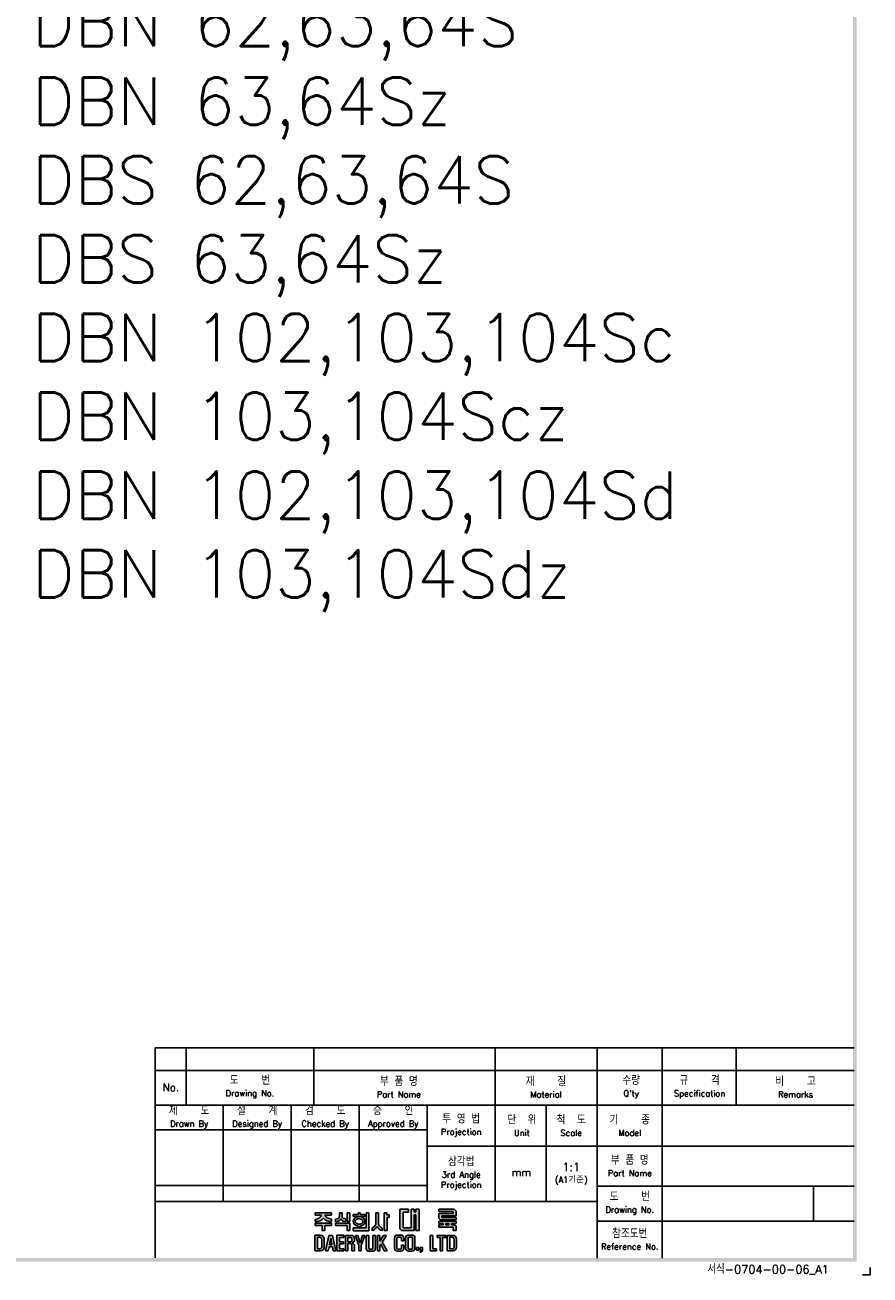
# Model space of a CAD drawing. Extents: x 2148 to 4086, y -907 to 1618.
# Tile 12 of 13: x 3639 to 4086, y 456 to 1117. Entities that reach past the tile are written whole.
import ezdxf

# ---------------------------------------------------------------- set-up
doc = ezdxf.new("R2010")
doc.units = 0
doc.header["$LTSCALE"] = 3
doc.header["$MEASUREMENT"] = 0
for name, color, linetype in [('di', 3, 'CONTINUOUS'), ('DIM', 3, 'CONTINUOUS'), ('dimtaxt', 3, 'CONTINUOUS'), ('dwg', 7, 'CONTINUOUS')]:
    doc.layers.add(name, color=color, linetype=linetype)
doc.styles.get("Standard").update_dxf_attribs({"font": 'romans.shx', "height": 3, "bigfont": 'ghs.shx'})

# ---------------------------------------------------------------- blocks, each defined once
blk = doc.blocks.new('도면서식 A1')
at = {"layer": 'di', "insert": (780.92, -2.61), "char_height": 2.2, "width": 38.8706, "attachment_point": 4}
blk.add_mtext('서식-0704-00-06_A1', dxfattribs=at)
blk = doc.blocks.new('대륙')
at = {"layer": 'dimtaxt'}
h = blk.add_hatch(color=256, dxfattribs=at)
edge = h.paths.add_edge_path()
edge.add_line((51.99, 12.18), (47.65, 12.18))
edge.add_line((47.65, 12.18), (47.65, 11.59))
edge.add_line((47.65, 11.59), (49.36, 11.59))
edge.add_ellipse((47.48, 11.55), major_axis=(1.89, 0.39), ratio=0.576936, start_angle=268.0794, end_angle=342.4305, ccw=False)
edge.add_line((47.64, 10.44), (47.64, 9.87))
edge.add_ellipse((47.59, 11.36), major_axis=(2.46, 0), ratio=0.608939, start_angle=-88.7913, end_angle=-24.3158)
edge.add_ellipse((52.06, 11.36), major_axis=(-2.46, 0), ratio=0.608939, start_angle=384.3158, end_angle=448.3061)
edge.add_line((51.99, 9.87), (51.99, 10.51))
edge.add_ellipse((52.11, 11.62), major_axis=(-1.91, 0.31), ratio=0.577613, start_angle=17.5125, end_angle=91.8636, ccw=False)
edge.add_line((50.24, 11.59), (51.99, 11.59))
edge.add_line((51.99, 11.59), (51.99, 12.18))
h.paths.add_polyline_path([(52, 9.48), (47.64, 9.48), (47.64, 8.87), (49.46, 8.87), (49.46, 7.49), (50.19, 7.49), (50.19, 8.88), (52, 8.88)])
edge = h.paths.add_edge_path()
edge.add_arc((55.25, 11.18), 0.45, 180, 220.7047, ccw=False)
edge.add_line((54.8, 11.18), (54.8, 12.18))
edge.add_line((54.8, 12.18), (54.06, 12.18))
edge.add_line((54.06, 12.18), (54.06, 11.18))
edge.add_arc((53.61, 11.18), 0.45, 319.2953, 360, ccw=False)
edge.add_spline(control_points=[(53.95, 10.89), (53.94, 10.88), (53.93, 10.87), (53.83, 10.76), (53.7, 10.68), (53.03, 10.51)], knot_values=[3.761053, 3.761053, 3.761053, 3.761053, 3.807132, 3.807132, 4.298097, 4.298097, 4.298097, 4.298097], degree=3, periodic=0)
edge.add_line((53.03, 10.51), (53.03, 9.85))
edge.add_spline(control_points=[(53.03, 9.85), (53.05, 9.85), (53.06, 9.85), (53.74, 9.96), (53.94, 10.08), (54.15, 10.22), (54.2, 10.3), (54.43, 10.6)], knot_values=[3.495949, 3.495949, 3.495949, 3.495949, 3.524444, 3.524444, 4.06832, 4.06832, 4.379503, 4.379503, 4.379503, 4.379503], degree=3, periodic=0)
edge.add_spline(control_points=[(54.43, 10.6), (54.65, 10.3), (54.71, 10.22), (54.92, 10.08), (55.12, 9.96), (55.75, 9.88), (55.78, 9.87), (55.8, 9.86)], knot_values=[3.495949, 3.495949, 3.495949, 3.495949, 3.807132, 3.807132, 4.351008, 4.351008, 4.402945, 4.402945, 4.402945, 4.402945], degree=3, periodic=0)
edge.add_line((55.8, 9.86), (55.8, 10.59))
edge.add_spline(control_points=[(55.8, 10.59), (55.78, 10.59), (55.76, 10.6), (55.19, 10.66), (55.03, 10.75), (54.92, 10.87), (54.91, 10.88), (54.91, 10.89)], knot_values=[3.761053, 3.761053, 3.761053, 3.761053, 3.81299, 3.81299, 4.356866, 4.356866, 4.402945, 4.402945, 4.402945, 4.402945], degree=3, periodic=0)
h.paths.add_polyline_path([(56.82, 9.48), (53.03, 9.48), (53.03, 8.87), (56.1, 8.87), (56.1, 7.49), (56.82, 7.49)])
h.paths.add_polyline_path([(56.82, 12.19), (56.1, 12.19), (56.1, 9.87), (56.82, 9.87)])
h.paths.add_polyline_path([(60.76, 11.76), (59.58, 11.76), (59.58, 12.19), (59.05, 12.19), (59.05, 11.76), (57.74, 11.76), (57.74, 11.21), (60.76, 11.21)])
edge = h.paths.add_edge_path()
edge.add_ellipse((59.26, 9.92), major_axis=(-1.56, 0), ratio=0.830145, start_angle=101.7462, end_angle=265.4383)
edge.add_line((59.38, 11.21), (59.13, 11.21))
edge.add_ellipse((59.26, 9.92), major_axis=(1.56, 0), ratio=0.830145, start_angle=94.5617, end_angle=259.6787)
edge.add_line((58.98, 8.65), (58.98, 8.2))
edge.add_line((58.98, 8.2), (59.58, 8.2))
edge.add_line((59.58, 8.2), (59.58, 8.65))
edge = h.paths.add_edge_path(flags=16)
edge.add_spline(control_points=[(60.26, 9.92), (60.26, 10.03), (60.22, 10.15), (60.06, 10.37), (59.93, 10.48), (59.59, 10.63), (59.39, 10.66), (58.99, 10.64), (58.8, 10.59), (58.5, 10.41), (58.39, 10.3), (58.27, 10.07), (58.25, 9.96), (58.28, 9.73), (58.34, 9.62), (58.54, 9.4), (58.69, 9.3), (59.06, 9.19), (59.26, 9.17), (59.65, 9.23), (59.83, 9.31), (60.09, 9.5), (60.18, 9.62), (60.25, 9.8), (60.26, 9.86), (60.26, 9.92)], knot_values=[0, 0, 0, 0, 0.543876, 0.543876, 1.087752, 1.087752, 1.631628, 1.631628, 2.175504, 2.175504, 2.71938, 2.71938, 3.263256, 3.263256, 3.807132, 3.807132, 4.351008, 4.351008, 4.894884, 4.894884, 5.43876, 5.43876, 5.982636, 5.982636, 6.283185, 6.283185, 6.283185, 6.283185], degree=3, periodic=0)
for points in [[(61.83, 12.19), (61.11, 12.19), (61.11, 8.2), (57.74, 8.2), (57.74, 7.47), (61.11, 7.47), (61.83, 7.47)], [(70.89, 12.38), (72.38, 12.38), (72.38, 13.12), (70.01, 13.12), (70.01, 8), (70.53, 7.49), (73.84, 7.49), (73.84, 11.66), (74.29, 11.66), (74.29, 7.49), (75.14, 7.49), (75.14, 13.12), (74.29, 13.12), (74.29, 12.42), (73.84, 12.42), (73.84, 13.12), (73.01, 13.12), (73.01, 8.23), (70.89, 8.23)]]:
    blk.add_hatch(color=256, dxfattribs=at).paths.add_polyline_path(points)
h = blk.add_hatch(color=256, dxfattribs=at)
edge = h.paths.add_edge_path()
edge.add_line((64.41, 12.18), (63.7, 12.18))
edge.add_line((63.7, 12.18), (63.7, 9.23))
edge.add_ellipse((62.86, 9.12), major_axis=(0.66, 0.841), ratio=0.672815, start_angle=218.7862, end_angle=304.0863, ccw=False)
edge.add_line((62.7, 8.19), (62.7, 7.51))
edge.add_ellipse((63.11, 8.54), major_axis=(0.964, 0.919), ratio=0.540942, start_angle=220.7961, end_angle=301.7505)
edge.add_ellipse((64.93, 8.53), major_axis=(-0.866, 0.919), ratio=0.569913, start_angle=58.7442, end_angle=145.288)
edge.add_line((65.35, 7.49), (65.35, 8.17))
edge.add_ellipse((65.18, 9.26), major_axis=(-0.67, 1.07), ratio=0.576723, start_angle=74.3826, end_angle=142.9847, ccw=False)
edge.add_line((64.41, 9.18), (64.41, 12.18))
h.paths.add_polyline_path([(66.65, 10.99), (67.26, 10.99), (67.26, 11.63), (66.64, 11.63), (66.64, 12.18), (65.92, 12.18), (65.92, 7.49), (66.65, 7.49)])
h = blk.add_hatch(color=256, dxfattribs=at)
h.paths.add_polyline_path([(84.17, 12.56), (84.17, 11.99), (80.38, 11.99), (80.38, 10.74), (80.81, 10.32), (84.92, 10.32), (84.92, 10.92), (81.19, 10.92), (81.19, 11.44), (84.92, 11.44), (84.92, 12.6), (84.39, 13.12), (80.36, 13.12), (80.36, 12.56)])
h.paths.add_polyline_path([(83.7, 9.41), (84.92, 9.41), (84.92, 9.97), (80.36, 9.97), (80.36, 9.41), (81.48, 9.41), (81.48, 9.04), (80.35, 9.04), (80.35, 8.42), (84.18, 8.42), (84.18, 7.49), (84.92, 7.49), (84.92, 8.64), (84.52, 9.04), (83.7, 9.04)])
h.paths.add_polyline_path([(83, 9.41), (82.23, 9.41), (82.23, 9.04), (83, 9.04)], flags=17)
h = blk.add_hatch(color=256, dxfattribs=at)
h.paths.add_polyline_path([(47.58, 6.25), (47.58, 2.12), (49.06, 2.12, 0.414214), (50.06, 3.12), (50.06, 5.25, 0.414214), (49.06, 6.25)])
h.paths.add_polyline_path([(48.9, 5.73, -0.414214), (49.4, 5.23), (49.4, 3.16, -0.414214), (48.9, 2.66), (48.23, 2.66), (48.23, 5.73)], flags=16)
h.paths.add_polyline_path([(50.42, 2.11), (51.1, 2.11), (51.31, 3.17), (52.21, 3.17), (52.42, 2.11), (53.1, 2.11), (52.25, 6.23), (51.27, 6.23)])
h.paths.add_polyline_path([(51.77, 5.49), (52.09, 3.74), (51.43, 3.74)], flags=16)
h.paths.add_polyline_path([(53.4, 2.11), (55.25, 2.11), (55.25, 2.66), (54.07, 2.66), (54.07, 3.99), (55.15, 3.99), (55.15, 4.52), (54.06, 4.52), (54.06, 5.7), (55.21, 5.7), (55.21, 6.25), (53.4, 6.25)])
h.paths.add_polyline_path([(55.67, 2.12), (56.33, 2.12), (56.33, 4.05), (56.93, 4.05, -0.414214), (57.33, 3.65), (57.33, 2.12), (58.02, 2.12), (58.02, 3.65, 0.276846), (57.45, 4.24, 0.25864), (58.02, 4.77), (58.02, 5.43, 0.414214), (57.22, 6.23), (55.67, 6.23)])
h.paths.add_polyline_path([(56.33, 5.71), (57.04, 5.71, -0.414214), (57.34, 5.41), (57.34, 4.86, -0.414214), (57.04, 4.56), (56.33, 4.56)], flags=16)
h.paths.add_polyline_path([(59.2, 3.57), (59.2, 2.11), (59.85, 2.11), (59.85, 3.58), (60.8, 6.24), (60.13, 6.24), (59.53, 4.27), (58.97, 6.24), (58.28, 6.24)])
h.paths.add_polyline_path([(61.13, 2.78, 0.414214), (61.88, 2.03), (62.85, 2.03, 0.414214), (63.6, 2.78), (63.6, 6.24), (62.93, 6.24), (62.93, 2.84, -0.414214), (62.68, 2.59), (62.07, 2.59, -0.414214), (61.82, 2.84), (61.82, 6.24), (61.13, 6.24)])
h.paths.add_polyline_path([(64.11, 2.12), (64.77, 2.12), (64.77, 3.42), (64.98, 3.87), (65.9, 2.12), (66.68, 2.12), (65.38, 4.46), (66.48, 6.23), (65.69, 6.23), (64.76, 4.66), (64.76, 6.23), (64.11, 6.23)])
h.paths.add_polyline_path([(68.62, 2.84, 0.414214), (69.42, 2.04), (70.32, 2.04, 0.414214), (71.12, 2.84), (71.12, 3.62), (70.47, 3.62), (70.47, 2.85, -0.414214), (70.17, 2.55), (69.58, 2.55, -0.414214), (69.28, 2.85), (69.28, 5.49, -0.414214), (69.58, 5.79), (70.16, 5.79, -0.414214), (70.46, 5.49), (70.46, 4.76), (71.12, 4.76), (71.12, 5.52, 0.414214), (70.32, 6.32), (69.42, 6.32, 0.414214), (68.62, 5.52)])
h.paths.add_polyline_path([(71.57, 2.84, 0.414214), (72.37, 2.04), (73.25, 2.04, 0.414214), (74.05, 2.84), (74.05, 5.52, 0.414214), (73.25, 6.32), (72.37, 6.32, 0.414214), (71.57, 5.52)])
h.paths.add_polyline_path([(72.23, 5.5, -0.414214), (72.53, 5.8), (73.09, 5.8, -0.414214), (73.39, 5.5), (73.39, 2.85, -0.414214), (73.09, 2.55), (72.53, 2.55, -0.414214), (72.23, 2.85)], flags=16)
h.paths.add_polyline_path([(74.42, 2.34), (75.05, 2.34), (75.05, 2.98), (74.42, 2.98)])
h.paths.add_polyline_path([(75.76, 2.34, -0.316213), (75.39, 2.07), (75.39, 1.77, 0.409412), (76.08, 2.47), (76.08, 2.98), (75.39, 2.98), (75.39, 2.34)])
h.paths.add_polyline_path([(78.08, 2.12), (79.79, 2.12), (79.79, 2.67), (78.75, 2.67), (78.75, 6.24), (78.08, 6.24)])
h.paths.add_polyline_path([(80.68, 2.12), (81.35, 2.12), (81.35, 5.7), (82.27, 5.7), (82.27, 6.24), (79.92, 6.24), (79.92, 5.7), (80.68, 5.7)])
h.paths.add_polyline_path([(82.59, 2.13), (84.07, 2.13, 0.414214), (85.07, 3.13), (85.07, 5.24, 0.414214), (84.07, 6.24), (82.59, 6.24)])
h.paths.add_polyline_path([(83.24, 5.73), (83.9, 5.73, -0.414214), (84.4, 5.23), (84.4, 3.15, -0.414214), (83.9, 2.65), (83.24, 2.65)], flags=16)
for p, q in [((47.64, 10.44), (47.64, 9.87)), ((47.65, 12.18), (51.99, 12.18)), ((47.65, 12.18), (47.65, 11.59)), ((47.65, 11.59), (49.36, 11.59)), ((51.99, 11.59), (50.24, 11.59)), ((51.99, 12.18), (51.99, 11.59)), ((51.99, 10.51), (51.99, 9.87)), ((53.03, 9.85), (53.03, 10.51)), ((54.06, 12.18), (54.8, 12.18)), ((54.06, 12.18), (54.06, 11.18)), ((54.8, 12.18), (54.8, 11.18)), ((55.8, 9.86), (55.8, 10.59)), ((56.82, 12.19), (56.1, 12.19)), ((56.1, 12.19), (56.1, 9.87)), ((56.82, 12.19), (56.82, 9.87)), ((57.74, 11.76), (59.05, 11.76)), ((57.74, 11.21), (57.74, 11.76)), ((60.76, 11.21), (57.74, 11.21)), ((59.05, 11.76), (59.05, 12.19)), ((59.05, 12.19), (59.58, 12.19)), ((59.58, 12.19), (59.58, 11.76)), ((59.58, 11.76), (60.76, 11.76)), ((60.76, 11.76), (60.76, 11.21)), ((61.11, 12.19), (61.11, 8.2)), ((61.83, 12.19), (61.11, 12.19)), ((61.83, 7.47), (61.83, 12.19)), ((63.7, 12.18), (64.41, 12.18)), ((63.7, 12.18), (63.7, 9.23)), ((64.41, 12.18), (64.41, 9.18)), ((65.92, 7.49), (65.92, 12.18)), ((65.92, 12.18), (66.64, 12.18)), ((66.64, 12.18), (66.64, 11.63)), ((66.64, 11.63), (67.26, 11.63)), ((66.65, 10.99), (66.65, 7.49)), ((67.26, 10.99), (66.65, 10.99)), ((67.26, 11.63), (67.26, 10.99)), ((70.01, 13.12), (70.01, 8)), ((70.01, 13.12), (72.38, 13.12)), ((70.89, 12.38), (70.89, 8.23)), ((70.89, 12.38), (72.38, 12.38)), ((72.38, 13.12), (72.38, 12.38)), ((73.01, 13.12), (73.01, 8.23)), ((73.01, 13.12), (73.84, 13.12)), ((73.84, 13.12), (73.84, 12.42)), ((73.84, 12.42), (74.29, 12.42)), ((73.84, 11.66), (73.84, 7.49)), ((73.84, 11.66), (74.29, 11.66)), ((74.29, 13.12), (75.14, 13.12)), ((74.29, 13.12), (74.29, 12.42)), ((74.29, 11.66), (74.29, 7.49)), ((75.14, 13.12), (75.14, 7.49)), ((80.36, 13.12), (84.39, 13.12)), ((80.36, 12.56), (80.36, 13.12)), ((80.36, 12.56), (84.17, 12.56)), ((80.36, 9.97), (84.92, 9.97)), ((80.36, 9.97), (80.36, 9.41)), ((80.38, 11.99), (84.17, 11.99)), ((80.38, 11.99), (80.38, 10.74)), ((80.81, 10.32), (80.38, 10.74)), ((80.81, 10.32), (84.92, 10.32)), ((81.19, 11.44), (84.92, 11.44)), ((81.19, 11.44), (81.19, 10.92)), ((81.19, 10.92), (84.92, 10.92)), ((84.17, 12.56), (84.17, 11.99)), ((84.92, 12.6), (84.39, 13.12)), ((84.92, 12.6), (84.92, 11.44)), ((84.92, 10.92), (84.92, 10.32)), ((84.92, 9.97), (84.92, 9.41)), ((47.64, 9.48), (52, 9.48)), ((47.64, 8.87), (47.64, 9.48)), ((49.46, 8.87), (47.64, 8.87)), ((49.46, 7.49), (49.46, 8.87)), ((50.19, 7.49), (49.46, 7.49)), ((50.19, 8.88), (50.19, 7.49)), ((52, 8.88), (50.19, 8.88)), ((52, 9.48), (52, 8.88)), ((53.03, 9.48), (56.82, 9.48)), ((53.03, 8.87), (53.03, 9.48)), ((56.1, 8.87), (53.03, 8.87)), ((56.82, 9.87), (56.1, 9.87)), ((56.1, 7.49), (56.1, 8.87)), ((56.82, 7.49), (56.1, 7.49)), ((56.82, 9.48), (56.82, 7.49)), ((57.74, 8.2), (61.11, 8.2)), ((57.74, 7.47), (57.74, 8.2)), ((61.11, 7.47), (57.74, 7.47)), ((58.98, 8.2), (58.98, 8.65)), ((59.58, 8.65), (59.58, 8.2)), ((61.11, 7.47), (61.83, 7.47)), ((62.7, 7.51), (62.7, 8.19)), ((65.35, 7.49), (65.35, 8.17)), ((66.65, 7.49), (65.92, 7.49)), ((70.53, 7.49), (70.01, 8)), ((73.84, 7.49), (70.53, 7.49)), ((73.01, 8.23), (70.89, 8.23)), ((75.14, 7.49), (74.29, 7.49)), ((80.35, 9.04), (81.48, 9.04)), ((80.35, 9.04), (80.35, 8.42)), ((80.35, 8.42), (84.18, 8.42)), ((80.36, 9.41), (81.48, 9.41)), ((81.48, 9.41), (81.48, 9.04)), ((82.23, 9.41), (83, 9.41)), ((82.23, 9.41), (82.23, 9.04)), ((82.23, 9.04), (83, 9.04)), ((83, 9.41), (83, 9.04)), ((83.7, 9.41), (84.92, 9.41)), ((83.7, 9.41), (83.7, 9.04)), ((83.7, 9.04), (84.52, 9.04)), ((84.18, 8.42), (84.18, 7.49)), ((84.92, 7.49), (84.18, 7.49)), ((84.92, 8.64), (84.52, 9.04)), ((84.92, 8.64), (84.92, 7.49)), ((47.58, 6.25), (47.58, 2.12)), ((47.58, 6.25), (49.06, 6.25)), ((48.23, 5.73), (48.23, 2.66)), ((48.9, 5.73), (48.23, 5.73)), ((49.4, 3.16), (49.4, 5.23)), ((50.06, 5.25), (50.06, 3.12)), ((51.27, 6.23), (50.42, 2.11)), ((52.25, 6.23), (51.27, 6.23)), ((51.77, 5.49), (51.43, 3.74)), ((51.43, 3.74), (52.09, 3.74)), ((52.09, 3.74), (51.77, 5.49)), ((53.1, 2.11), (52.25, 6.23)), ((55.21, 6.25), (53.4, 6.25)), ((53.4, 6.25), (53.4, 2.11)), ((54.06, 5.7), (55.21, 5.7)), ((54.06, 4.52), (54.06, 5.7)), ((55.15, 4.52), (54.06, 4.52)), ((54.07, 3.99), (55.15, 3.99)), ((54.07, 2.66), (54.07, 3.99)), ((55.15, 3.99), (55.15, 4.52)), ((55.21, 5.7), (55.21, 6.25)), ((55.67, 6.23), (55.67, 2.12)), ((57.22, 6.23), (55.67, 6.23)), ((56.33, 5.71), (56.33, 4.56)), ((57.04, 5.71), (56.33, 5.71)), ((56.33, 4.56), (57.04, 4.56)), ((56.33, 2.12), (56.33, 4.05)), ((56.33, 4.05), (56.93, 4.05)), ((57.33, 3.65), (57.33, 2.12)), ((57.34, 4.86), (57.34, 5.41)), ((58.02, 4.77), (58.02, 5.43)), ((58.02, 2.12), (58.02, 3.65)), ((58.97, 6.24), (58.28, 6.24)), ((58.28, 6.24), (59.2, 3.57)), ((59.53, 4.27), (58.97, 6.24)), ((59.2, 3.57), (59.2, 2.11)), ((60.13, 6.24), (59.53, 4.27)), ((59.85, 3.58), (60.8, 6.24)), ((59.85, 2.11), (59.85, 3.58)), ((60.8, 6.24), (60.13, 6.24)), ((61.13, 6.24), (61.13, 2.78)), ((61.82, 6.24), (61.13, 6.24)), ((61.82, 2.84), (61.82, 6.24)), ((62.93, 2.84), (62.93, 6.24)), ((62.93, 6.24), (63.6, 6.24)), ((63.6, 6.24), (63.6, 2.78)), ((64.11, 2.12), (64.11, 6.23)), ((64.11, 6.23), (64.76, 6.23)), ((64.76, 4.66), (65.69, 6.23)), ((64.76, 6.23), (64.76, 4.66)), ((64.98, 3.87), (64.77, 3.42)), ((64.77, 3.42), (64.77, 2.12)), ((65.9, 2.12), (64.98, 3.87)), ((66.48, 6.23), (65.38, 4.46)), ((65.38, 4.46), (66.68, 2.12)), ((65.69, 6.23), (66.48, 6.23)), ((68.62, 2.84), (68.62, 5.52)), ((69.28, 5.49), (69.28, 2.85)), ((70.32, 6.32), (69.42, 6.32)), ((70.16, 5.79), (69.58, 5.79)), ((70.46, 4.76), (70.46, 5.49)), ((71.12, 4.76), (70.46, 4.76)), ((70.47, 3.62), (70.47, 2.85)), ((71.12, 3.62), (70.47, 3.62)), ((71.12, 5.52), (71.12, 4.76)), ((71.12, 2.84), (71.12, 3.62)), ((71.57, 2.84), (71.57, 5.52)), ((72.23, 5.5), (72.23, 2.85)), ((73.25, 6.32), (72.37, 6.32)), ((73.09, 5.8), (72.53, 5.8)), ((73.39, 2.85), (73.39, 5.5)), ((74.05, 5.52), (74.05, 2.84)), ((78.08, 6.24), (78.08, 2.12)), ((78.75, 6.24), (78.08, 6.24)), ((78.75, 2.67), (78.75, 6.24)), ((82.27, 6.24), (79.92, 6.24)), ((79.92, 6.24), (79.92, 5.7)), ((79.92, 5.7), (80.68, 5.7)), ((80.68, 5.7), (80.68, 2.12)), ((81.35, 2.12), (81.35, 5.7)), ((81.35, 5.7), (82.27, 5.7)), ((82.27, 5.7), (82.27, 6.24)), ((82.59, 6.24), (82.59, 2.13)), ((84.07, 6.24), (82.59, 6.24)), ((83.24, 2.65), (83.24, 5.73)), ((83.24, 5.73), (83.9, 5.73)), ((84.4, 3.15), (84.4, 5.23)), ((85.07, 3.13), (85.07, 5.24)), ((47.58, 2.12), (49.06, 2.12)), ((48.23, 2.66), (48.9, 2.66)), ((50.42, 2.11), (51.1, 2.11)), ((51.1, 2.11), (51.31, 3.17)), ((51.31, 3.17), (52.21, 3.17)), ((52.21, 3.17), (52.42, 2.11)), ((52.42, 2.11), (53.1, 2.11)), ((53.4, 2.11), (55.25, 2.11)), ((55.25, 2.66), (54.07, 2.66)), ((55.25, 2.11), (55.25, 2.66)), ((55.67, 2.12), (56.33, 2.12)), ((57.33, 2.12), (58.02, 2.12)), ((59.2, 2.11), (59.85, 2.11)), ((62.85, 2.03), (61.88, 2.03)), ((62.68, 2.59), (62.07, 2.59)), ((64.77, 2.12), (64.11, 2.12)), ((66.68, 2.12), (65.9, 2.12)), ((70.32, 2.04), (69.42, 2.04)), ((70.17, 2.55), (69.58, 2.55)), ((73.25, 2.04), (72.37, 2.04)), ((73.09, 2.55), (72.53, 2.55)), ((74.42, 2.98), (74.42, 2.34)), ((75.05, 2.98), (74.42, 2.98)), ((75.05, 2.34), (74.42, 2.34)), ((75.05, 2.98), (75.05, 2.34)), ((75.39, 2.98), (75.39, 2.34)), ((76.08, 2.98), (75.39, 2.98)), ((75.76, 2.34), (75.39, 2.34)), ((75.39, 2.07), (75.39, 1.77)), ((76.08, 2.98), (76.08, 2.47)), ((78.08, 2.12), (79.79, 2.12)), ((79.79, 2.67), (78.75, 2.67)), ((79.79, 2.12), (79.79, 2.67)), ((80.68, 2.12), (81.35, 2.12)), ((82.59, 2.13), (84.07, 2.13)), ((83.9, 2.65), (83.24, 2.65))]:
    blk.add_line(p, q, dxfattribs=at)
for centre, radius, start, end in [((53.61, 11.18), 0.45, 319.2953, 360), ((55.25, 11.18), 0.45, 180, 220.7047), ((48.9, 5.23), 0.5, 0, 90), ((49.06, 5.25), 1, 0, 90), ((57.22, 4.85), 0.8, 270, 270), ((56.93, 3.65), 0.4, 0, 90), ((57.04, 5.41), 0.3, 0, 90), ((57.04, 4.86), 0.3, 270, 0), ((57.22, 5.43), 0.8, 0, 90), ((57.26, 5.02), 0.8, 283.6828, 341.6876), ((57.24, 3.47), 0.8, 12.921, 74.819), ((69.42, 5.52), 0.8, 90, 180), ((69.58, 5.49), 0.3, 90, 180), ((70.16, 5.49), 0.3, 0, 90), ((70.32, 5.52), 0.8, 0, 90), ((72.37, 5.52), 0.8, 90, 180), ((72.53, 5.5), 0.3, 90, 180), ((73.09, 5.5), 0.3, 0, 90), ((73.25, 5.52), 0.8, 0, 90), ((83.9, 5.23), 0.5, 0, 90), ((84.07, 5.24), 1, 0, 90), ((48.9, 3.16), 0.5, 270, 0), ((49.06, 3.12), 1, 270, 0), ((61.88, 2.78), 0.75, 180, 270), ((62.07, 2.84), 0.25, 180, 270), ((62.68, 2.84), 0.25, 270, 0), ((62.85, 2.78), 0.75, 270, 0), ((69.42, 2.84), 0.8, 180, 270), ((69.58, 2.85), 0.3, 180, 270), ((70.17, 2.85), 0.3, 270, 0), ((70.32, 2.84), 0.8, 270, 0), ((72.37, 2.84), 0.8, 180, 270), ((72.53, 2.85), 0.3, 180, 270), ((73.09, 2.85), 0.3, 270, 0), ((73.25, 2.84), 0.8, 270, 0), ((75.38, 2.47), 0.7, 270.9408, 0), ((75.38, 2.47), 0.4, 271.6466, 341.8371), ((83.9, 3.15), 0.5, 270, 0), ((84.07, 3.13), 1, 270, 0)]:
    blk.add_arc(centre, radius, start, end, dxfattribs=at)
for centre, major_axis, ratio, start_param, end_param in [((47.48, 11.55), (1.89, 0.39), 0.576936, 4.678869, 5.97654), ((47.59, 11.36), (-2.46, 0), 0.608939, 1.591893, 2.717202), ((59.26, 9.92), (1.56, 0), 0.830145, 1.650413, 4.532248), ((59.26, 9.92), (-1.56, 0), 0.830145, 1.775806, 4.632772), ((62.86, 9.12), (0.66, 0.841), 0.672815, 3.81854, 5.307307), ((63.11, 8.54), (0.964, 0.919), 0.540942, 3.853619, 5.26654)]:
    blk.add_ellipse(centre, major_axis=major_axis, ratio=ratio, start_param=start_param, end_param=end_param, dxfattribs=at)
at = {"layer": 'dimtaxt', "extrusion": (0, 0, -1)}
for centre, major_axis, ratio, start_param, end_param in [((52.06, 11.36), (-2.46, 0), 0.608939, -1.541231, -0.42439), ((52.11, 11.62), (-1.91, 0.31), 0.577613, 4.679864, 5.977535), ((64.93, 8.53), (-0.866, 0.919), 0.569913, 3.747431, 5.257905), ((65.18, 9.26), (-0.67, 1.07), 0.576723, 3.787632, 4.984965)]:
    blk.add_ellipse(centre, major_axis=major_axis, ratio=ratio, start_param=start_param, end_param=end_param, dxfattribs=at)
at = {"layer": 'dimtaxt'}
for points, knots in [([(53.95, 10.89), (53.94, 10.88), (53.93, 10.87), (53.83, 10.76), (53.7, 10.68), (53.03, 10.51)], [3.7610527, 3.7610527, 3.7610527, 3.7610527, 3.8071317, 3.8071317, 4.2980967, 4.2980967, 4.2980967, 4.2980967]), ([(54.43, 10.6), (54.2, 10.3), (54.15, 10.22), (53.94, 10.08), (53.74, 9.96), (53.06, 9.85), (53.05, 9.85), (53.03, 9.85)], [3.4959493, 3.4959493, 3.4959493, 3.4959493, 3.8071317, 3.8071317, 4.3510077, 4.3510077, 4.3795026, 4.3795026, 4.3795026, 4.3795026]), ([(54.43, 10.6), (54.65, 10.3), (54.71, 10.22), (54.92, 10.08), (55.12, 9.96), (55.75, 9.88), (55.78, 9.87), (55.8, 9.86)], [3.4959493, 3.4959493, 3.4959493, 3.4959493, 3.8071317, 3.8071317, 4.3510077, 4.3510077, 4.4029453, 4.4029453, 4.4029453, 4.4029453]), ([(54.91, 10.89), (54.91, 10.88), (54.92, 10.87), (55.03, 10.75), (55.19, 10.66), (55.76, 10.6), (55.78, 10.59), (55.8, 10.59)], [3.7610527, 3.7610527, 3.7610527, 3.7610527, 3.8071317, 3.8071317, 4.3510077, 4.3510077, 4.4029453, 4.4029453, 4.4029453, 4.4029453]), ([(60.26, 9.92), (60.26, 10.03), (60.22, 10.15), (60.06, 10.37), (59.93, 10.48), (59.59, 10.63), (59.39, 10.66), (58.99, 10.64), (58.8, 10.59), (58.5, 10.41), (58.39, 10.3), (58.27, 10.07), (58.25, 9.96), (58.28, 9.73), (58.34, 9.62), (58.54, 9.4), (58.69, 9.3), (59.06, 9.19), (59.26, 9.17), (59.65, 9.23), (59.83, 9.31), (60.09, 9.5), (60.18, 9.62), (60.25, 9.8), (60.26, 9.86), (60.26, 9.92)], [0, 0, 0, 0, 0.543876, 0.543876, 1.087752, 1.087752, 1.631628, 1.631628, 2.175504, 2.175504, 2.71938, 2.71938, 3.263256, 3.263256, 3.807132, 3.807132, 4.351008, 4.351008, 4.894884, 4.894884, 5.43876, 5.43876, 5.982636, 5.982636, 6.283185, 6.283185, 6.283185, 6.283185])]:
    blk.add_open_spline(points, degree=3, knots=knots, dxfattribs=at)

msp = doc.modelspace()

# ---------------------------------------------------------------- linework, layer by layer
at = {"layer": 'di'}
for p in [(4086.457, 459.831), (4082.457, 455.831)]:
    msp.add_line(p, (4086.457, 455.831), dxfattribs=at)
at = {"layer": 'dimtaxt'}
for p, q in [((4078.128, 576.038), (3708.128, 576.038)), ((3708.128, 576.038), (3708.128, 464.831)), ((3724.573, 545.999), (3724.573, 575.999)), ((3792.128, 546.038), (3792.128, 576.038)), ((3888.128, 546.038), (3888.128, 576.038)), ((3942.128, 546.038), (3942.128, 576.038)), ((3976.51, 546.038), (3976.51, 576.038)), ((4015.592, 546.038), (4015.592, 576.038)), ((4078.128, 564.038), (3708.128, 564.038)), ((3744.128, 494.793), (3744.128, 545.706)), ((3780.128, 494.793), (3780.128, 545.706)), ((3816.128, 494.793), (3816.128, 545.706)), ((3852.128, 494.793), (3852.128, 545.706)), ((3888.128, 494.793), (3888.128, 545.706)), ((3915.128, 494.793), (3915.128, 545.706)), ((3942.128, 464.757), (3942.128, 545.706)), ((3976.51, 464.757), (3976.51, 545.706)), ((3852.128, 532.656), (3708.211, 532.656)), ((4078.128, 523.98), (3852.128, 523.98)), ((3852.128, 503.243), (3708.255, 503.243)), ((4078.128, 502.764), (3942.128, 502.764)), ((4056.51, 484.287), (4056.51, 502.764)), ((3942.128, 494.793), (3708.128, 494.793)), ((4078.128, 484.287), (3942.128, 484.287))]:
    msp.add_line(p, q, dxfattribs=at)
at = {"layer": 'dwg'}
msp.add_line((4078.128, 545.706), (3708.128, 545.706), dxfattribs=at)
for points in [[(4079.457, 1610.831), (4077.457, 1608.831), (4079.457, 462.831), (4077.457, 464.831)], [(3708.457, 546.006), (3708.457, 545.406), (4077.628, 546.006), (4077.628, 545.406)], [(4079.457, 462.831), (4077.457, 464.831), (2447.457, 462.831), (2449.457, 464.831)]]:
    msp.add_trace(points, dxfattribs=at)

# ---------------------------------------------------------------- block references
at = {"layer": 'di', "xscale": 2, "yscale": 2, "zscale": 2}
msp.add_blockref('대륙', (3697.559, 464.333), dxfattribs=at)
at = {"layer": 'dwg', "xscale": 2, "yscale": 2, "zscale": 2}
msp.add_blockref('도면서식 A1', (2438.457, 463.831), dxfattribs=at)

# ---------------------------------------------------------------- texts
at = {"layer": 'di', "attachment_point": 5}
for s, insert, char_height, width in [('No.', (3716.515, 555.105), 4, 16.11621), ('{\\H1.1x;도    번\\P\\H0.72727x;Drawing No.}', (3758.35, 555.105), 4, 67.55507), ('{\\H1.1x;부 품 명\\P\\H0.72727x;Part Name}', (3837.128, 555.038), 4, 90), ('{\\H1.1x;재    질\\P\\H0.72727x;Material}', (3914.971, 555.038), 4, 55.08198), ("{\\H1.1x;수량\\P\\H0.72727x;Q'ty}", (3960.07, 555.038), 4, 18.91802), ('{\\H1.1x;규    격\\P\\H0.72727x;Specification}', (3996.28, 555.038), 4, 54), ('{\\H1.1x;비    고\\P\\H0.72727x;Remarks}', (4047.08, 555.038), 4, 78), ('{\\H1.1x;제    도\\P\\H0.72727x;Drawn By}', (3726.128, 539.031), 4, 36), ('{\\H1.1x;설    계}\\P{\\H0.8x;Designed By}', (3762.128, 539.031), 4, 36), ('{\\H1.1x;검    도\\P\\H0.72727x;Checked By}', (3798.128, 539.031), 4, 36), ('승    인\\P{\\H0.72727x;Approved By}', (3834.128, 539.031), 4.4, 36), ('투 영 법\\P{\\H0.72727x;Projection}', (3870.128, 534.693), 4.4, 36), ('{\\H1.1x;단  위}\\P{\\H0.8x;Unit}', (3902.245, 534.693), 4, 32), ('{\\H1.1x;척  도\\P\\H0.72727x;Scale}', (3928.325, 534.693), 4, 32), ('기    종\\P{\\H0.72727x;Model}', (3959.319, 534.693), 4.4, 34.38248), ('{\\H1.1x;삼각법\\H0.45455x;\\P\\H1.6x;3rd Angle\\PProjection}', (3870.128, 509.387), 4, 36), ('부 품 명\\P{\\H0.72727x;Part Name}', (3959.319, 513.372), 4.4, 34.38248), ('도    번\\P{\\H0.72727x;Drawing No.}', (3959.319, 493.526), 4.4, 34.38248), ('참조도번\\P{\\H0.72727x;Reference No.}', (3959.319, 474.559), 4.4, 34.38248)]:
    msp.add_mtext(s, dxfattribs=dict(at, insert=insert, char_height=char_height, width=width))
at = {"layer": 'DIM', "insert": (3643.115, 1381.031), "char_height": 25, "width": 782.77285, "attachment_point": 1}
msp.add_mtext('\\pt325;{\\Fromans,hgs|c129;DBS 32,33,34S\\PDBS 33,34Sz\\P\\ptz;DBN 52,53,54S\\PDBN 53,54Sz\\PDBS 52,53,54S\\PDBS 53,54Sz\\PDBN 62,63,64S\\PDBN 63,64Sz\\PDBS 62,63,64S\\PDBS 63,64Sz\\PDBN 102,103,104Sc\\PDBN 103,104Scz\\PDBN 102,103,104Sd\\PDBN 103,104Sdz}', dxfattribs=at)
at = {"layer": 'dimtaxt'}
msp.add_text('mm', height=4, dxfattribs=at).set_placement((3896.802, 508.106))
at = {"layer": 'dimtaxt', "insert": (3928.325, 509.387), "char_height": 4.4, "width": 32, "attachment_point": 5}
msp.add_mtext('1:1\\P{\\H0.72727x;(A1기준)}', dxfattribs=at)

doc.saveas('drawing.dxf')
